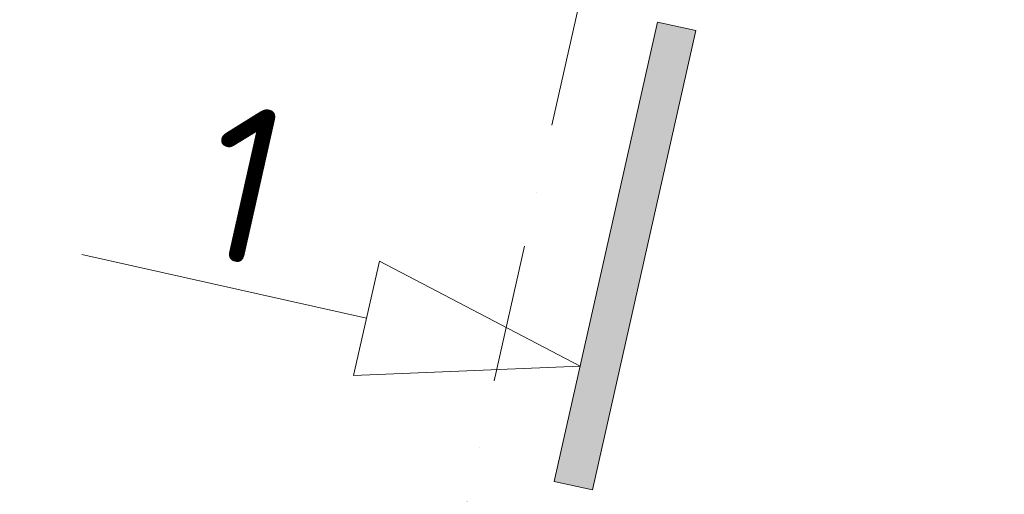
# Model space of a CAD drawing. Header units: millimetres. Extents: x -7213913 to -6930487, y 6129472 to 6354980.
# Tile 75 of 256: x -7193895 to -7191378, y 6154920 to 6156135. Entities that reach past the tile are written whole.
import ezdxf
from ezdxf.enums import TextEntityAlignment as Align

# ---------------------------------------------------------------- set-up
doc = ezdxf.new("R2010")
doc.units = ezdxf.units.MM
doc.header["$MEASUREMENT"] = 0
doc.linetypes.add('Штрихпунктирная', pattern=[670.277762, 352.777767, -176.388884, 0, -141.111112])
for name, color, linetype, lineweight in [('0_Ном._пера__1', 7, 'Continuous', 0), ('0_Ном._пера__120', 7, 'Continuous', 0), ('АР-Чертеж-Оси_Осевые размеры.АР_Ном._пера__120', 7, 'Continuous', 0)]:
    doc.layers.add(name, color=color, linetype=linetype, lineweight=lineweight)
doc.layers.add('АР-Чертеж-Оси_Осевые размеры.АР', color=7, linetype='Continuous')
doc.styles.add('РЎР“Р•РќР•Р\xa0Р\x98Р\xa0_РЎРўР\x98Р›Р¬_3', font='GOST_Common.ttf')
doc.styles.add('РЎР“Р•РќР•Р\xa0Р\x98Р\xa0_РЎРўР\x98Р›Р¬_5', font='GOTHIC.TTF')

# ---------------------------------------------------------------- blocks, each defined once
blk = doc.blocks.new('Линия_3_1', base_point=(-7192462.1, 6155248))
at = {"layer": '0_Ном._пера__120', "color": 7, "linetype": 'Continuous', "lineweight": 0}
for p, q in [((-7193008.3, 6155370.6), (-7193735.8, 6155534)), ((-7193041.2, 6155224.3), (-7192975.4, 6155517)), ((-7192462.1, 6155248), (-7192975.4, 6155517)), ((-7192462.1, 6155248), (-7193041.2, 6155224.3))]:
    blk.add_line(p, q, dxfattribs=at)
blk = doc.blocks.new('Стандартный Маркер Сетки[230]_1', base_point=(-7182542.5, 6200354.4))
at = {"layer": 'АР-Чертеж-Оси_Осевые размеры.АР_Ном._пера__120', "color": 7, "linetype": 'Штрихпунктирная', "lineweight": 0}
blk.add_line((-7182761.7, 6199378.7), (-7197533.7, 6133606.7), dxfattribs=at)
at = {"layer": 'АР-Чертеж-Оси_Осевые размеры.АР_Ном._пера__120', "color": 7, "lineweight": 0, "style": 'РЎР“Р•РќР•Р\xa0Р\x98Р\xa0_РЎРўР\x98Р›Р¬_5'}
blk.add_attdef('AC_MarkerText_1', text='', height=350, rotation=347.3417, dxfattribs=at).set_placement((-7197792.5, 6132324.2), align=Align.TOP_CENTER)

msp = doc.modelspace()

# ---------------------------------------------------------------- hatches: boundary and pattern name
at = {"layer": '0_Ном._пера__120', "linetype": 'Continuous', "lineweight": 0}
msp.add_hatch(color=7, dxfattribs=at).paths.add_polyline_path([(-7192528.3, 6154953.1), (-7192264.3, 6156128.6), (-7192166.7, 6156106.7), (-7192430.7, 6154931.2)])

# ---------------------------------------------------------------- linework, layer by layer
at = {"layer": '0_Ном._пера__1', "color": 7, "linetype": 'Continuous', "lineweight": 0, "flags": 128}
msp.add_lwpolyline([(-7192528.3, 6154953.1), (-7192264.3, 6156128.6), (-7192166.7, 6156106.7), (-7192430.7, 6154931.2)], close=True, dxfattribs=at)

# ---------------------------------------------------------------- block references
at = {"color": 7, "linetype": 'Continuous', "lineweight": 0}
msp.add_blockref('Линия_3_1', (-7192462.1, 6155248), dxfattribs=at)
at = {"layer": 'АР-Чертеж-Оси_Осевые размеры.АР', "color": 8, "linetype": 'Continuous', "lineweight": 15}
msp.add_blockref('Стандартный Маркер Сетки[230]_1', (-7182542.5, 6200354.4), dxfattribs=at)

# ---------------------------------------------------------------- texts
at = {"layer": '0_Ном._пера__120', "color": 7, "linetype": 'Continuous', "lineweight": 0, "insert": (-7193321.4, 6155714), "char_height": 400, "attachment_point": 5, "rotation": 347.3417, "style": 'РЎР“Р•РќР•Р\xa0Р\x98Р\xa0_РЎРўР\x98Р›Р¬_3'}
msp.add_mtext('\\A1;{\\pqc;\\fGOST Common|b0|i0|c204|p0;\\W1.000000;1}', dxfattribs=at)

doc.saveas('drawing.dxf')
